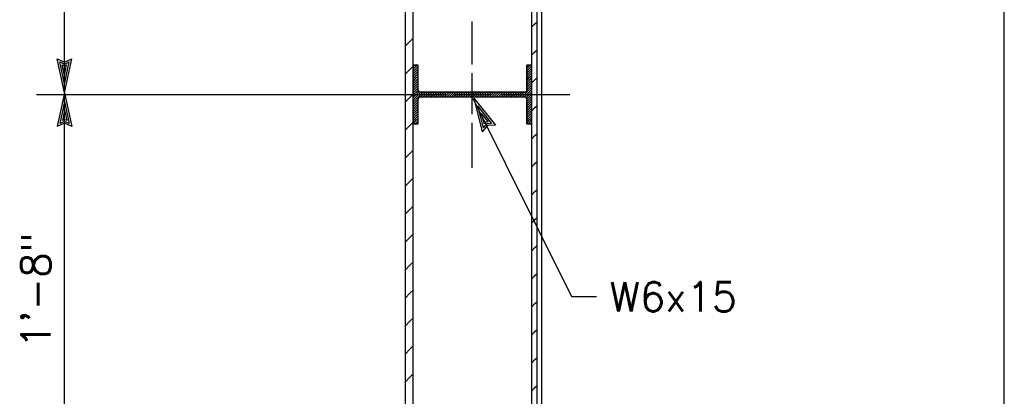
# Model space of a CAD drawing. Extents: x -27.8 to 14.2, y -21.6 to 8.4.
# Tile 15 of 30: x -5 to -0.8, y -1.2 to 0.4. Entities that reach past the tile are written whole.
import ezdxf
from ezdxf.enums import TextEntityAlignment as Align

# ---------------------------------------------------------------- set-up
doc = ezdxf.new("R2010")
doc.units = 0
doc.header["$MEASUREMENT"] = 0
doc.layers.add('01', color=7, linetype='CONTINUOUS')
doc.styles.add('TXT_SHX', font='txt.shx')

msp = doc.modelspace()

# ---------------------------------------------------------------- linework, layer by layer
at = {"layer": '01', "color": 7, "linetype": 'CONTINUOUS'}
for p, q in [((-2.7788, -6.3546), (-2.7788, 2.0074)), ((-3.3258, -6.3006), (-3.3258, 1.9334)), ((-2.8218, -6.3006), (-2.8218, 1.9334)), ((-4.8078, 0.0514), (-4.8078, 1.8844)), ((-3.3588, -6.3546), (-3.3588, 1.8844)), ((-2.7998, -6.3546), (-2.7998, 1.8844)), ((-0.8138, -6.3546), (-0.8138, 1.7264)), ((-3.0758, 0.1794), (-3.0758, 0.3624)), ((-2.8218, 0.3394), (-2.8098, 0.3514)), ((-2.8098, 0.3514), (-2.7998, 0.3614)), ((-3.3588, 0.2584), (-3.3398, 0.2774)), ((-3.3398, 0.2774), (-3.3258, 0.2914)), ((-2.8218, 0.2204), (-2.8098, 0.2324)), ((-2.8098, 0.2324), (-2.7998, 0.2424)), ((-4.8078, 0.0594), (-4.8388, 0.2034)), ((-4.8388, 0.2034), (-4.8078, 0.1894)), ((-4.8078, 0.0964), (-4.8278, 0.1904)), ((-4.8278, 0.1904), (-4.8078, 0.1814)), ((-4.8078, 0.1324), (-4.8178, 0.1774)), ((-4.8178, 0.1774), (-4.8078, 0.1734)), ((-4.8078, 0.0594), (-4.7768, 0.2034)), ((-4.8078, 0.1894), (-4.7768, 0.2034)), ((-4.8078, 0.0964), (-4.7878, 0.1904)), ((-4.8078, 0.1814), (-4.7878, 0.1904)), ((-4.8078, 0.1324), (-4.7988, 0.1774)), ((-4.8078, 0.1734), (-4.7988, 0.1774)), ((-3.3398, 0.1584), (-3.3258, 0.1724)), ((-3.3258, 0.1764), (-3.3048, 0.1764)), ((-3.3258, 0.1694), (-3.3218, 0.1734)), ((-3.3218, 0.1734), (-3.3188, 0.1764)), ((-3.3218, 0.1634), (-3.3118, 0.1734)), ((-3.3118, 0.1734), (-3.3088, 0.1764)), ((-3.3118, 0.1634), (-3.3048, 0.1704)), ((-3.3048, 0.0714), (-3.3048, 0.1764)), ((-2.8428, 0.1764), (-2.8218, 0.1764)), ((-2.8428, 0.0714), (-2.8428, 0.1764)), ((-2.8428, 0.1724), (-2.8418, 0.1734)), ((-2.8418, 0.1734), (-2.8388, 0.1764)), ((-2.8418, 0.1634), (-2.8318, 0.1734)), ((-2.8318, 0.1734), (-2.8288, 0.1764)), ((-2.8318, 0.1634), (-2.8218, 0.1734)), ((-3.3588, 0.1394), (-3.3398, 0.1584)), ((-3.3258, 0.1594), (-3.3218, 0.1634)), ((-3.3258, 0.1494), (-3.3218, 0.1534)), ((-3.3258, 0.1394), (-3.3218, 0.1434)), ((-3.3258, 0.1294), (-3.3218, 0.1334)), ((-3.3218, 0.1534), (-3.3118, 0.1634)), ((-3.3218, 0.1434), (-3.3118, 0.1534)), ((-3.3218, 0.1334), (-3.3118, 0.1434)), ((-3.3218, 0.1234), (-3.3118, 0.1334)), ((-3.3118, 0.1534), (-3.3048, 0.1604)), ((-3.3118, 0.1434), (-3.3048, 0.1504)), ((-3.3118, 0.1334), (-3.3048, 0.1404)), ((-3.3118, 0.1234), (-3.3048, 0.1304)), ((-3.0758, -0.0316), (-3.0758, 0.1424)), ((-2.8428, 0.1624), (-2.8418, 0.1634)), ((-2.8428, 0.1524), (-2.8418, 0.1534)), ((-2.8428, 0.1424), (-2.8418, 0.1434)), ((-2.8428, 0.1324), (-2.8418, 0.1334)), ((-2.8418, 0.1534), (-2.8318, 0.1634)), ((-2.8418, 0.1434), (-2.8318, 0.1534)), ((-2.8418, 0.1334), (-2.8318, 0.1434)), ((-2.8418, 0.1234), (-2.8318, 0.1334)), ((-2.8318, 0.1534), (-2.8218, 0.1634)), ((-2.8318, 0.1434), (-2.8218, 0.1534)), ((-2.8318, 0.1334), (-2.8218, 0.1434)), ((-2.8318, 0.1234), (-2.8218, 0.1334)), ((-3.3258, 0.1194), (-3.3218, 0.1234)), ((-3.3258, 0.1094), (-3.3218, 0.1134)), ((-3.3258, 0.0994), (-3.3218, 0.1034)), ((-3.3258, 0.0894), (-3.3218, 0.0934)), ((-3.3218, 0.1134), (-3.3118, 0.1234)), ((-3.3218, 0.1034), (-3.3118, 0.1134)), ((-3.3218, 0.0934), (-3.3118, 0.1034)), ((-3.3218, 0.0834), (-3.3118, 0.0934)), ((-3.3118, 0.1134), (-3.3048, 0.1204)), ((-3.3118, 0.1034), (-3.3048, 0.1104)), ((-3.3118, 0.0934), (-3.3048, 0.1004)), ((-3.3118, 0.0834), (-3.3048, 0.0904)), ((-2.8428, 0.1224), (-2.8418, 0.1234)), ((-2.8428, 0.1124), (-2.8418, 0.1134)), ((-2.8428, 0.1024), (-2.8418, 0.1034)), ((-2.8428, 0.0924), (-2.8418, 0.0934)), ((-2.8418, 0.1134), (-2.8318, 0.1234)), ((-2.8418, 0.1034), (-2.8318, 0.1134)), ((-2.8418, 0.0934), (-2.8318, 0.1034)), ((-2.8418, 0.0834), (-2.8318, 0.0934)), ((-2.8318, 0.1134), (-2.8218, 0.1234)), ((-2.8318, 0.1034), (-2.8218, 0.1134)), ((-2.8318, 0.0934), (-2.8218, 0.1034)), ((-2.8318, 0.0834), (-2.8218, 0.0934)), ((-2.8218, 0.1014), (-2.8098, 0.1134)), ((-2.8098, 0.1134), (-2.7998, 0.1234)), ((-4.9268, 0.0514), (-3.1848, 0.0514)), ((-4.8078, 0.0594), (-4.8388, -0.0846)), ((-4.8078, 0.0594), (-4.7768, -0.0846)), ((-4.8078, -1.6086), (-4.8078, 0.0514)), ((-3.3398, 0.0394), (-3.3258, 0.0534)), ((-3.3258, 0.0794), (-3.3218, 0.0834)), ((-3.3258, 0.0694), (-3.3218, 0.0734)), ((-3.3258, 0.0594), (-3.3218, 0.0634)), ((-3.3258, 0.0504), (-3.3218, 0.0534)), ((-3.3258, 0.0394), (-3.3218, 0.0434)), ((-3.3218, 0.0734), (-3.3118, 0.0834)), ((-3.3218, 0.0634), (-3.3118, 0.0734)), ((-3.3218, 0.0534), (-3.3118, 0.0634)), ((-3.3218, 0.0434), (-3.3118, 0.0534)), ((-3.3218, 0.0334), (-3.3118, 0.0434)), ((-3.3118, 0.0734), (-3.3048, 0.0804)), ((-3.3118, 0.0634), (-3.3038, 0.0704)), ((-3.3118, 0.0534), (-3.3018, 0.0634)), ((-3.3118, 0.0434), (-3.3018, 0.0534)), ((-3.3118, 0.0334), (-3.3018, 0.0434)), ((-3.3018, 0.0634), (-3.3008, 0.0634)), ((-3.3018, 0.0534), (-3.2938, 0.0614)), ((-3.3018, 0.0434), (-3.2918, 0.0534)), ((-3.2948, 0.0614), (-2.8528, 0.0614)), ((-3.2938, 0.0414), (-3.2918, 0.0434)), ((-3.2918, 0.0534), (-3.2838, 0.0614)), ((-3.2918, 0.0434), (-3.2818, 0.0534)), ((-3.2838, 0.0414), (-3.2818, 0.0434)), ((-3.2818, 0.0534), (-3.2738, 0.0614)), ((-3.2818, 0.0434), (-3.2718, 0.0534)), ((-3.2738, 0.0414), (-3.2718, 0.0434)), ((-3.2718, 0.0534), (-3.2638, 0.0614)), ((-3.2718, 0.0434), (-3.2618, 0.0534)), ((-3.2638, 0.0414), (-3.2618, 0.0434)), ((-3.2618, 0.0534), (-3.2538, 0.0614)), ((-3.2618, 0.0434), (-3.2518, 0.0534)), ((-3.2538, 0.0414), (-3.2518, 0.0434)), ((-3.2518, 0.0534), (-3.2438, 0.0614)), ((-3.2518, 0.0434), (-3.2418, 0.0534)), ((-3.2438, 0.0414), (-3.2418, 0.0434)), ((-3.2418, 0.0534), (-3.2338, 0.0614)), ((-3.2418, 0.0434), (-3.2318, 0.0534)), ((-3.2338, 0.0414), (-3.2318, 0.0434)), ((-3.2318, 0.0534), (-3.2238, 0.0614)), ((-3.2318, 0.0434), (-3.2218, 0.0534)), ((-3.2238, 0.0414), (-3.2218, 0.0434)), ((-3.2218, 0.0534), (-3.2138, 0.0614)), ((-3.2218, 0.0434), (-3.2118, 0.0534)), ((-3.2138, 0.0414), (-3.2118, 0.0434)), ((-3.2118, 0.0534), (-3.2038, 0.0614)), ((-3.2118, 0.0434), (-3.2018, 0.0534)), ((-3.2038, 0.0414), (-3.2018, 0.0434)), ((-3.2018, 0.0534), (-3.1938, 0.0614)), ((-3.2018, 0.0434), (-3.1918, 0.0534)), ((-3.1938, 0.0414), (-3.1918, 0.0434)), ((-3.1918, 0.0534), (-3.1838, 0.0614)), ((-3.1918, 0.0434), (-3.1818, 0.0534)), ((-3.1838, 0.0414), (-3.1818, 0.0434)), ((-3.1818, 0.0534), (-3.1738, 0.0614)), ((-3.1818, 0.0434), (-3.1718, 0.0534)), ((-3.1738, 0.0414), (-3.1718, 0.0434)), ((-3.1718, 0.0534), (-3.1638, 0.0614)), ((-3.1718, 0.0434), (-3.1618, 0.0534)), ((-3.1638, 0.0414), (-3.1618, 0.0434)), ((-3.1618, 0.0534), (-3.1538, 0.0614)), ((-3.1618, 0.0434), (-3.1518, 0.0534)), ((-3.1558, 0.0514), (-2.9958, 0.0514)), ((-3.1538, 0.0414), (-3.1518, 0.0434)), ((-3.1518, 0.0534), (-3.1438, 0.0614)), ((-3.1518, 0.0434), (-3.1418, 0.0534)), ((-3.1438, 0.0414), (-3.1418, 0.0434)), ((-3.1418, 0.0534), (-3.1338, 0.0614)), ((-3.1418, 0.0434), (-3.1318, 0.0534)), ((-3.1338, 0.0414), (-3.1318, 0.0434)), ((-3.1318, 0.0534), (-3.1238, 0.0614)), ((-3.1318, 0.0434), (-3.1218, 0.0534)), ((-3.1238, 0.0414), (-3.1218, 0.0434)), ((-3.1218, 0.0534), (-3.1138, 0.0614)), ((-3.1218, 0.0434), (-3.1118, 0.0534)), ((-3.1138, 0.0414), (-3.1118, 0.0434)), ((-3.1118, 0.0534), (-3.1038, 0.0614)), ((-3.1118, 0.0434), (-3.1018, 0.0534)), ((-3.1038, 0.0414), (-3.1018, 0.0434)), ((-3.1018, 0.0534), (-3.0938, 0.0614)), ((-3.1018, 0.0434), (-3.0918, 0.0534)), ((-3.0938, 0.0414), (-3.0918, 0.0434)), ((-3.0918, 0.0534), (-3.0838, 0.0614)), ((-3.0918, 0.0434), (-3.0818, 0.0534)), ((-3.0838, 0.0414), (-3.0818, 0.0434)), ((-3.0818, 0.0534), (-3.0738, 0.0614)), ((-3.0818, 0.0434), (-3.0718, 0.0534)), ((-3.0738, 0.0414), (-3.0718, 0.0434)), ((-3.0718, 0.0534), (-3.0638, 0.0614)), ((-3.0718, 0.0434), (-3.0618, 0.0534)), ((-3.0638, 0.0414), (-3.0618, 0.0434)), ((-3.0618, 0.0534), (-3.0538, 0.0614)), ((-3.0618, 0.0434), (-3.0518, 0.0534)), ((-3.0538, 0.0414), (-3.0518, 0.0434)), ((-3.0518, 0.0534), (-3.0438, 0.0614)), ((-3.0518, 0.0434), (-3.0418, 0.0534)), ((-3.0438, 0.0414), (-3.0418, 0.0434)), ((-3.0418, 0.0534), (-3.0338, 0.0614)), ((-3.0418, 0.0434), (-3.0318, 0.0534)), ((-3.0338, 0.0414), (-3.0318, 0.0434)), ((-3.0318, 0.0534), (-3.0238, 0.0614)), ((-3.0318, 0.0434), (-3.0218, 0.0534)), ((-3.0238, 0.0414), (-3.0218, 0.0434)), ((-3.0218, 0.0534), (-3.0138, 0.0614)), ((-3.0218, 0.0434), (-3.0118, 0.0534)), ((-3.0138, 0.0414), (-3.0118, 0.0434)), ((-3.0118, 0.0534), (-3.0038, 0.0614)), ((-3.0118, 0.0434), (-3.0018, 0.0534)), ((-3.0038, 0.0414), (-3.0018, 0.0434)), ((-3.0018, 0.0534), (-2.9938, 0.0614)), ((-3.0018, 0.0434), (-2.9918, 0.0534)), ((-2.9938, 0.0414), (-2.9918, 0.0434)), ((-2.9918, 0.0534), (-2.9838, 0.0614)), ((-2.9918, 0.0434), (-2.9818, 0.0534)), ((-2.9838, 0.0414), (-2.9818, 0.0434)), ((-2.9818, 0.0534), (-2.9738, 0.0614)), ((-2.9818, 0.0434), (-2.9718, 0.0534)), ((-2.9738, 0.0414), (-2.9718, 0.0434)), ((-2.9718, 0.0534), (-2.9638, 0.0614)), ((-2.9718, 0.0434), (-2.9618, 0.0534)), ((-2.9638, 0.0414), (-2.9618, 0.0434)), ((-2.9618, 0.0534), (-2.9538, 0.0614)), ((-2.9618, 0.0434), (-2.9518, 0.0534)), ((-2.9538, 0.0414), (-2.9518, 0.0434)), ((-2.9518, 0.0534), (-2.9438, 0.0614)), ((-2.9518, 0.0434), (-2.9418, 0.0534)), ((-2.9488, 0.0514), (-2.6598, 0.0514)), ((-2.9438, 0.0414), (-2.9418, 0.0434)), ((-2.9418, 0.0534), (-2.9338, 0.0614)), ((-2.9418, 0.0434), (-2.9318, 0.0534)), ((-2.9338, 0.0414), (-2.9318, 0.0434)), ((-2.9318, 0.0534), (-2.9238, 0.0614)), ((-2.9318, 0.0434), (-2.9218, 0.0534)), ((-2.9238, 0.0414), (-2.9218, 0.0434)), ((-2.9218, 0.0534), (-2.9138, 0.0614)), ((-2.9218, 0.0434), (-2.9118, 0.0534)), ((-2.9138, 0.0414), (-2.9118, 0.0434)), ((-2.9118, 0.0534), (-2.9038, 0.0614)), ((-2.9118, 0.0434), (-2.9018, 0.0534)), ((-2.9038, 0.0414), (-2.9018, 0.0434)), ((-2.9018, 0.0534), (-2.8938, 0.0614)), ((-2.9018, 0.0434), (-2.8918, 0.0534)), ((-2.8938, 0.0414), (-2.8918, 0.0434)), ((-2.8918, 0.0534), (-2.8838, 0.0614)), ((-2.8918, 0.0434), (-2.8818, 0.0534)), ((-2.8838, 0.0414), (-2.8818, 0.0434)), ((-2.8818, 0.0534), (-2.8738, 0.0614)), ((-2.8818, 0.0434), (-2.8718, 0.0534)), ((-2.8738, 0.0414), (-2.8718, 0.0434)), ((-2.8718, 0.0534), (-2.8638, 0.0614)), ((-2.8718, 0.0434), (-2.8618, 0.0534)), ((-2.8638, 0.0414), (-2.8618, 0.0434)), ((-2.8618, 0.0534), (-2.8538, 0.0614)), ((-2.8618, 0.0434), (-2.8518, 0.0534)), ((-2.8538, 0.0414), (-2.8518, 0.0434)), ((-2.8518, 0.0534), (-2.8418, 0.0634)), ((-2.8518, 0.0434), (-2.8418, 0.0534)), ((-2.8468, 0.0394), (-2.8418, 0.0434)), ((-2.8428, 0.0824), (-2.8418, 0.0834)), ((-2.8428, 0.0724), (-2.8418, 0.0734)), ((-2.8418, 0.0734), (-2.8318, 0.0834)), ((-2.8418, 0.0634), (-2.8318, 0.0734)), ((-2.8418, 0.0534), (-2.8318, 0.0634)), ((-2.8418, 0.0434), (-2.8318, 0.0534)), ((-2.8418, 0.0334), (-2.8318, 0.0434)), ((-2.8318, 0.0734), (-2.8218, 0.0834)), ((-2.8318, 0.0634), (-2.8218, 0.0734)), ((-2.8318, 0.0534), (-2.8218, 0.0634)), ((-2.8318, 0.0434), (-2.8218, 0.0534)), ((-2.8318, 0.0334), (-2.8218, 0.0434)), ((-4.8078, 0.0224), (-4.8278, -0.0716)), ((-4.8078, 0.0224), (-4.7878, -0.0716)), ((-3.3588, 0.0204), (-3.3398, 0.0394)), ((-3.3258, 0.0294), (-3.3218, 0.0334)), ((-3.3258, 0.0194), (-3.3218, 0.0234)), ((-3.3258, 0.0094), (-3.3218, 0.0134)), ((-3.3258, -0.0006), (-3.3218, 0.0034)), ((-3.3218, 0.0234), (-3.3118, 0.0334)), ((-3.3218, 0.0134), (-3.3118, 0.0234)), ((-3.3218, 0.0034), (-3.3118, 0.0134)), ((-3.3218, -0.0066), (-3.3118, 0.0034)), ((-3.3118, 0.0234), (-3.3048, 0.0304)), ((-3.3118, 0.0134), (-3.3048, 0.0204)), ((-3.3118, 0.0034), (-3.3048, 0.0104)), ((-3.3118, -0.0066), (-3.3048, 0.0004)), ((-3.3048, -0.0736), (-3.3048, 0.0314)), ((-3.2948, 0.0414), (-2.8528, 0.0414)), ((-3.0728, 0.0364), (-2.6538, -0.8066)), ((-3.0688, 0.0364), (-2.9768, -0.0786)), ((-3.0688, 0.0364), (-3.0328, -0.1066)), ((-3.0528, 0.0034), (-2.9928, -0.0716)), ((-3.0528, 0.0034), (-3.0288, -0.0896)), ((-2.8438, 0.0324), (-2.8418, 0.0334)), ((-2.8428, -0.0736), (-2.8428, 0.0314)), ((-2.8428, 0.0224), (-2.8418, 0.0234)), ((-2.8428, 0.0124), (-2.8418, 0.0134)), ((-2.8428, 0.0024), (-2.8418, 0.0034)), ((-2.8418, 0.0234), (-2.8318, 0.0334)), ((-2.8418, 0.0134), (-2.8318, 0.0234)), ((-2.8418, 0.0034), (-2.8318, 0.0134)), ((-2.8418, -0.0066), (-2.8318, 0.0034)), ((-2.8318, 0.0234), (-2.8218, 0.0334)), ((-2.8318, 0.0134), (-2.8218, 0.0234)), ((-2.8318, 0.0034), (-2.8218, 0.0134)), ((-2.8318, -0.0066), (-2.8218, 0.0034)), ((-2.8098, -0.0056), (-2.7998, 0.0044)), ((-4.8078, -0.0136), (-4.8168, -0.0586)), ((-4.8078, -0.0136), (-4.7978, -0.0586)), ((-3.3258, -0.0106), (-3.3218, -0.0066)), ((-3.3258, -0.0206), (-3.3218, -0.0166)), ((-3.3258, -0.0306), (-3.3218, -0.0266)), ((-3.3258, -0.0406), (-3.3218, -0.0366)), ((-3.3218, -0.0166), (-3.3118, -0.0066)), ((-3.3218, -0.0266), (-3.3118, -0.0166)), ((-3.3218, -0.0366), (-3.3118, -0.0266)), ((-3.3218, -0.0466), (-3.3118, -0.0366)), ((-3.3118, -0.0166), (-3.3048, -0.0096)), ((-3.3118, -0.0266), (-3.3048, -0.0196)), ((-3.3118, -0.0366), (-3.3048, -0.0296)), ((-3.3118, -0.0466), (-3.3048, -0.0396)), ((-3.0368, -0.0286), (-3.0248, -0.0736)), ((-3.0368, -0.0286), (-3.0078, -0.0646)), ((-2.8428, -0.0076), (-2.8418, -0.0066)), ((-2.8428, -0.0176), (-2.8418, -0.0166)), ((-2.8428, -0.0276), (-2.8418, -0.0266)), ((-2.8428, -0.0376), (-2.8418, -0.0366)), ((-2.8418, -0.0166), (-2.8318, -0.0066)), ((-2.8418, -0.0266), (-2.8318, -0.0166)), ((-2.8418, -0.0366), (-2.8318, -0.0266)), ((-2.8418, -0.0466), (-2.8318, -0.0366)), ((-2.8318, -0.0166), (-2.8218, -0.0066)), ((-2.8318, -0.0266), (-2.8218, -0.0166)), ((-2.8318, -0.0366), (-2.8218, -0.0266)), ((-2.8318, -0.0466), (-2.8218, -0.0366)), ((-2.8218, -0.0176), (-2.8098, -0.0056)), ((-4.8078, -0.0706), (-4.8388, -0.0846)), ((-4.8078, -0.0626), (-4.8278, -0.0716)), ((-4.8078, -0.0546), (-4.8168, -0.0586)), ((-4.7978, -0.0586), (-4.8078, -0.0546)), ((-4.7878, -0.0716), (-4.8078, -0.0626)), ((-4.7768, -0.0846), (-4.8078, -0.0706)), ((-3.3588, -0.0986), (-3.3398, -0.0796)), ((-3.3398, -0.0796), (-3.3258, -0.0656)), ((-3.3258, -0.0506), (-3.3218, -0.0466)), ((-3.3258, -0.0606), (-3.3218, -0.0566)), ((-3.3258, -0.0706), (-3.3218, -0.0666)), ((-3.3258, -0.0736), (-3.3048, -0.0736)), ((-3.3218, -0.0566), (-3.3118, -0.0466)), ((-3.3218, -0.0666), (-3.3118, -0.0566)), ((-3.3188, -0.0736), (-3.3118, -0.0666)), ((-3.3118, -0.0566), (-3.3048, -0.0496)), ((-3.3118, -0.0666), (-3.3048, -0.0596)), ((-3.3088, -0.0736), (-3.3048, -0.0696)), ((-3.0758, -0.2606), (-3.0758, -0.0686)), ((-3.0108, -0.0796), (-3.0328, -0.1066)), ((-3.0148, -0.0726), (-3.0288, -0.0896)), ((-3.0178, -0.0656), (-3.0248, -0.0736)), ((-3.0078, -0.0646), (-3.0178, -0.0656)), ((-2.9928, -0.0716), (-3.0148, -0.0726)), ((-2.9768, -0.0786), (-3.0108, -0.0796)), ((-2.8428, -0.0476), (-2.8418, -0.0466)), ((-2.8428, -0.0576), (-2.8418, -0.0566)), ((-2.8428, -0.0676), (-2.8418, -0.0666)), ((-2.8428, -0.0736), (-2.8218, -0.0736)), ((-2.8418, -0.0566), (-2.8318, -0.0466)), ((-2.8418, -0.0666), (-2.8318, -0.0566)), ((-2.8388, -0.0736), (-2.8318, -0.0666)), ((-2.8318, -0.0566), (-2.8218, -0.0466)), ((-2.8318, -0.0666), (-2.8218, -0.0566)), ((-2.8288, -0.0736), (-2.8218, -0.0666)), ((-2.8218, -0.1366), (-2.8098, -0.1246)), ((-2.8098, -0.1246), (-2.7998, -0.1146)), ((-3.3588, -0.2176), (-3.3398, -0.1986)), ((-3.3398, -0.1986), (-3.3258, -0.1846)), ((-2.8218, -0.2556), (-2.8098, -0.2436)), ((-2.8098, -0.2436), (-2.7998, -0.2336)), ((-3.3588, -0.3366), (-3.3398, -0.3176)), ((-3.3398, -0.3176), (-3.3258, -0.3036)), ((-2.8218, -0.3746), (-2.8098, -0.3626)), ((-2.8098, -0.3626), (-2.7998, -0.3526)), ((-3.3588, -0.4556), (-3.3398, -0.4366)), ((-3.3398, -0.4366), (-3.3258, -0.4226)), ((-2.8218, -0.4936), (-2.8098, -0.4816)), ((-2.8098, -0.4816), (-2.7998, -0.4716)), ((-3.3398, -0.5556), (-3.3258, -0.5416)), ((-3.3588, -0.5746), (-3.3398, -0.5556)), ((-2.8218, -0.6126), (-2.8098, -0.6006)), ((-2.8098, -0.6006), (-2.7998, -0.5906)), ((-3.3398, -0.6746), (-3.3258, -0.6606)), ((-3.3588, -0.6936), (-3.3398, -0.6746)), ((-2.8098, -0.7196), (-2.7998, -0.7096)), ((-2.8218, -0.7316), (-2.8098, -0.7196)), ((-3.3588, -0.8126), (-3.3398, -0.7936)), ((-3.3398, -0.7936), (-3.3258, -0.7796)), ((-2.8098, -0.8386), (-2.7998, -0.8286)), ((-2.6538, -0.8066), (-2.5468, -0.8066)), ((-2.8218, -0.8506), (-2.8098, -0.8386)), ((-3.3588, -0.9316), (-3.3398, -0.9126)), ((-3.3398, -0.9126), (-3.3258, -0.8986)), ((-2.8218, -0.9696), (-2.8098, -0.9576)), ((-2.8098, -0.9576), (-2.7998, -0.9476)), ((-3.3588, -1.0506), (-3.3398, -1.0316)), ((-3.3398, -1.0316), (-3.3258, -1.0176)), ((-2.8218, -1.0886), (-2.8098, -1.0766)), ((-2.8098, -1.0766), (-2.7998, -1.0666)), ((-3.3588, -1.1696), (-3.3398, -1.1506)), ((-3.3398, -1.1506), (-3.3258, -1.1366)), ((-2.8218, -1.2076), (-2.8098, -1.1956)), ((-2.8098, -1.1956), (-2.7998, -1.1856))]:
    msp.add_line(p, q, dxfattribs=at)
msp.add_lwpolyline([(-3.3258, -0.0736), (-3.3048, -0.0736), (-3.3048, 0.0314), (-3.3038, 0.0354), (-3.3028, 0.0374), (-3.3018, 0.0394), (-3.2988, 0.0404), (-3.2948, 0.0414), (-2.8528, 0.0414), (-2.8488, 0.0404), (-2.8458, 0.0384), (-2.8448, 0.0364), (-2.8428, 0.0314), (-2.8428, -0.0736), (-2.8218, -0.0736), (-2.8218, 0.1764), (-2.8428, 0.1764), (-2.8428, 0.0714), (-2.8448, 0.0654), (-2.8488, 0.0624), (-2.8528, 0.0614), (-3.2948, 0.0614), (-3.3008, 0.0634), (-3.3038, 0.0664), (-3.3048, 0.0714), (-3.3048, 0.1764), (-3.3258, 0.1764)], close=True, dxfattribs=at)
for centre, start, end in [((-3.2948, 0.0714), 180, 270), ((-2.8528, 0.0714), 270, 360), ((-3.2948, 0.0314), 90, 180), ((-2.8528, 0.0314), 0, 90)]:
    msp.add_arc(centre, 0.01, start, end, dxfattribs=at)

# ---------------------------------------------------------------- texts
at = {"layer": '01', "color": 7, "linetype": 'CONTINUOUS', "style": 'TXT_SHX'}
msp.add_text('1\'-8"', height=0.125, rotation=90, dxfattribs=at).set_placement((-4.8668, -0.7808), align=Align.CENTER)
msp.add_text('W6x15', height=0.125, dxfattribs=at).set_placement((-2.4908, -0.8706))

doc.saveas('drawing.dxf')
